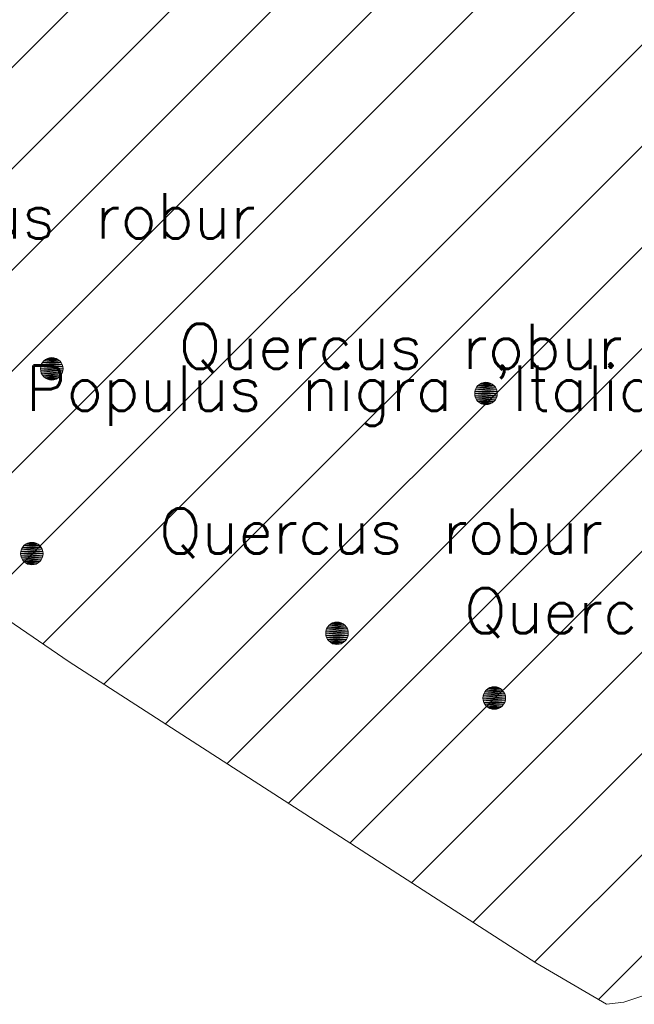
# Model space of a CAD drawing. Header units: metres. Extents: x 102852 to 106916, y 385458 to 392749.
# Tile 12 of 25: x 104626 to 104640, y 386031 to 386053. Entities that reach past the tile are written whole.
import ezdxf
from ezdxf.enums import TextEntityAlignment as Align

# ---------------------------------------------------------------- set-up
doc = ezdxf.new("R2010")
doc.units = ezdxf.units.M
for name, color, linetype, lineweight in [('0-BEPLANTING', 14, 'Continuous', 30), ('B-WE-GR-STRUIK-G', 90, 'Continuous', 13), ('Bomen', 84, 'Continuous', 0), ('Boomsoort', 10, 'Continuous', 0)]:
    doc.layers.add(name, color=color, linetype=linetype, lineweight=lineweight)
doc.styles.add('Style-txt', font='txt.shx')

# ---------------------------------------------------------------- blocks, each defined once
blk = doc.blocks.new('MPOLYGON_517')
at = {"layer": 'Bomen', "flags": 128}
for points in [[(104636.429, 386037.556), (104636.424, 386037.507), (104636.924, 386037.507)], [(104636.443, 386037.603), (104636.429, 386037.556), (104636.92, 386037.556)], [(104636.429, 386037.556), (104636.92, 386037.556), (104636.924, 386037.507)], [(104636.467, 386037.646), (104636.443, 386037.603), (104636.905, 386037.603)], [(104636.443, 386037.603), (104636.905, 386037.603), (104636.92, 386037.556)], [(104636.498, 386037.684), (104636.467, 386037.646), (104636.882, 386037.646)], [(104636.467, 386037.646), (104636.882, 386037.646), (104636.905, 386037.603)], [(104636.536, 386037.715), (104636.498, 386037.684), (104636.851, 386037.684)], [(104636.498, 386037.684), (104636.851, 386037.684), (104636.882, 386037.646)], [(104636.579, 386037.738), (104636.536, 386037.715), (104636.813, 386037.715)], [(104636.536, 386037.715), (104636.813, 386037.715), (104636.851, 386037.684)], [(104636.626, 386037.752), (104636.579, 386037.738), (104636.77, 386037.738)], [(104636.579, 386037.738), (104636.77, 386037.738), (104636.813, 386037.715)], [(104636.674, 386037.757), (104636.626, 386037.752), (104636.723, 386037.752)], [(104636.626, 386037.752), (104636.723, 386037.752), (104636.77, 386037.738)], [(104636.424, 386037.507), (104636.429, 386037.458), (104636.92, 386037.458)], [(104636.424, 386037.507), (104636.924, 386037.507), (104636.92, 386037.458)], [(104636.429, 386037.458), (104636.443, 386037.411), (104636.905, 386037.411)], [(104636.429, 386037.458), (104636.92, 386037.458), (104636.905, 386037.411)], [(104636.443, 386037.411), (104636.467, 386037.368), (104636.882, 386037.368)], [(104636.443, 386037.411), (104636.905, 386037.411), (104636.882, 386037.368)], [(104636.467, 386037.368), (104636.498, 386037.33), (104636.851, 386037.33)], [(104636.467, 386037.368), (104636.882, 386037.368), (104636.851, 386037.33)], [(104636.498, 386037.33), (104636.536, 386037.299), (104636.813, 386037.299)], [(104636.498, 386037.33), (104636.851, 386037.33), (104636.813, 386037.299)], [(104636.536, 386037.299), (104636.579, 386037.276), (104636.77, 386037.276)], [(104636.536, 386037.299), (104636.813, 386037.299), (104636.77, 386037.276)], [(104636.579, 386037.276), (104636.626, 386037.262), (104636.723, 386037.262)], [(104636.579, 386037.276), (104636.77, 386037.276), (104636.723, 386037.262)], [(104636.626, 386037.262), (104636.723, 386037.262), (104636.674, 386037.257)]]:
    blk.add_lwpolyline(points, close=True, dxfattribs=at)
at = {"layer": 'Bomen', "color": 74, "true_color": 0x55aa00, "flags": 128}
for points in [[(104636.424, 386037.507), (104636.429, 386037.556)], [(104636.429, 386037.556), (104636.443, 386037.603)], [(104636.443, 386037.603), (104636.467, 386037.646)], [(104636.467, 386037.646), (104636.498, 386037.684)], [(104636.498, 386037.684), (104636.536, 386037.715)], [(104636.536, 386037.715), (104636.579, 386037.738)], [(104636.579, 386037.738), (104636.626, 386037.752)], [(104636.626, 386037.752), (104636.674, 386037.757)], [(104636.674, 386037.757), (104636.723, 386037.752)], [(104636.723, 386037.752), (104636.77, 386037.738)], [(104636.77, 386037.738), (104636.813, 386037.715)], [(104636.813, 386037.715), (104636.851, 386037.684)], [(104636.851, 386037.684), (104636.882, 386037.646)], [(104636.882, 386037.646), (104636.905, 386037.603)], [(104636.905, 386037.603), (104636.92, 386037.556)], [(104636.92, 386037.556), (104636.924, 386037.507)], [(104636.429, 386037.458), (104636.424, 386037.507)], [(104636.443, 386037.411), (104636.429, 386037.458)], [(104636.467, 386037.368), (104636.443, 386037.411)], [(104636.498, 386037.33), (104636.467, 386037.368)], [(104636.536, 386037.299), (104636.498, 386037.33)], [(104636.851, 386037.33), (104636.813, 386037.299)], [(104636.882, 386037.368), (104636.851, 386037.33)], [(104636.905, 386037.411), (104636.882, 386037.368)], [(104636.92, 386037.458), (104636.905, 386037.411)], [(104636.924, 386037.507), (104636.92, 386037.458)], [(104636.579, 386037.276), (104636.536, 386037.299)], [(104636.626, 386037.262), (104636.579, 386037.276)], [(104636.674, 386037.257), (104636.626, 386037.262)], [(104636.723, 386037.262), (104636.674, 386037.257)], [(104636.77, 386037.276), (104636.723, 386037.262)], [(104636.813, 386037.299), (104636.77, 386037.276)]]:
    blk.add_lwpolyline(points, dxfattribs=at)
at = {"layer": 'Bomen'}
for points in [[(104636.429, 386037.556), (104636.424, 386037.507), (104636.924, 386037.507)], [(104636.443, 386037.603), (104636.429, 386037.556), (104636.92, 386037.556)], [(104636.429, 386037.556), (104636.92, 386037.556), (104636.924, 386037.507)], [(104636.467, 386037.646), (104636.443, 386037.603), (104636.905, 386037.603)], [(104636.443, 386037.603), (104636.905, 386037.603), (104636.92, 386037.556)], [(104636.498, 386037.684), (104636.467, 386037.646), (104636.882, 386037.646)], [(104636.467, 386037.646), (104636.882, 386037.646), (104636.905, 386037.603)], [(104636.536, 386037.715), (104636.498, 386037.684), (104636.851, 386037.684)], [(104636.498, 386037.684), (104636.851, 386037.684), (104636.882, 386037.646)], [(104636.579, 386037.738), (104636.536, 386037.715), (104636.813, 386037.715)], [(104636.536, 386037.715), (104636.813, 386037.715), (104636.851, 386037.684)], [(104636.626, 386037.752), (104636.579, 386037.738), (104636.77, 386037.738)], [(104636.579, 386037.738), (104636.77, 386037.738), (104636.813, 386037.715)], [(104636.674, 386037.757), (104636.626, 386037.752), (104636.723, 386037.752)], [(104636.626, 386037.752), (104636.723, 386037.752), (104636.77, 386037.738)]]:
    blk.add_solid(points, dxfattribs=at)
at = {"layer": 'Bomen', "extrusion": (0, 0, -1)}
for points in [[(-104636.424, 386037.507), (-104636.429, 386037.458), (-104636.92, 386037.458)], [(-104636.424, 386037.507), (-104636.924, 386037.507), (-104636.92, 386037.458)], [(-104636.429, 386037.458), (-104636.443, 386037.411), (-104636.905, 386037.411)], [(-104636.429, 386037.458), (-104636.92, 386037.458), (-104636.905, 386037.411)], [(-104636.443, 386037.411), (-104636.467, 386037.368), (-104636.882, 386037.368)], [(-104636.443, 386037.411), (-104636.905, 386037.411), (-104636.882, 386037.368)], [(-104636.467, 386037.368), (-104636.498, 386037.33), (-104636.851, 386037.33)], [(-104636.467, 386037.368), (-104636.882, 386037.368), (-104636.851, 386037.33)], [(-104636.498, 386037.33), (-104636.536, 386037.299), (-104636.813, 386037.299)], [(-104636.498, 386037.33), (-104636.851, 386037.33), (-104636.813, 386037.299)], [(-104636.536, 386037.299), (-104636.579, 386037.276), (-104636.77, 386037.276)], [(-104636.536, 386037.299), (-104636.813, 386037.299), (-104636.77, 386037.276)], [(-104636.579, 386037.276), (-104636.626, 386037.262), (-104636.723, 386037.262)], [(-104636.579, 386037.276), (-104636.77, 386037.276), (-104636.723, 386037.262)], [(-104636.626, 386037.262), (-104636.723, 386037.262), (-104636.674, 386037.257)]]:
    blk.add_solid(points, dxfattribs=at)
blk = doc.blocks.new('MPOLYGON_577')
at = {"layer": 'Bomen', "flags": 128}
for points in [[(104626.212, 386040.849), (104626.189, 386040.806), (104626.651, 386040.806)], [(104626.243, 386040.887), (104626.212, 386040.849), (104626.628, 386040.849)], [(104626.212, 386040.849), (104626.628, 386040.849), (104626.651, 386040.806)], [(104626.281, 386040.918), (104626.243, 386040.887), (104626.597, 386040.887)], [(104626.243, 386040.887), (104626.597, 386040.887), (104626.628, 386040.849)], [(104626.324, 386040.941), (104626.281, 386040.918), (104626.559, 386040.918)], [(104626.281, 386040.918), (104626.559, 386040.918), (104626.597, 386040.887)], [(104626.371, 386040.955), (104626.324, 386040.941), (104626.516, 386040.941)], [(104626.324, 386040.941), (104626.516, 386040.941), (104626.559, 386040.918)], [(104626.42, 386040.96), (104626.371, 386040.955), (104626.469, 386040.955)], [(104626.371, 386040.955), (104626.469, 386040.955), (104626.516, 386040.941)], [(104626.175, 386040.759), (104626.17, 386040.71), (104626.67, 386040.71)], [(104626.17, 386040.71), (104626.175, 386040.661), (104626.665, 386040.661)], [(104626.17, 386040.71), (104626.67, 386040.71), (104626.665, 386040.661)], [(104626.189, 386040.806), (104626.175, 386040.759), (104626.665, 386040.759)], [(104626.175, 386040.759), (104626.665, 386040.759), (104626.67, 386040.71)], [(104626.175, 386040.661), (104626.189, 386040.614), (104626.651, 386040.614)], [(104626.175, 386040.661), (104626.665, 386040.661), (104626.651, 386040.614)], [(104626.189, 386040.806), (104626.651, 386040.806), (104626.665, 386040.759)], [(104626.189, 386040.614), (104626.212, 386040.571), (104626.628, 386040.571)], [(104626.189, 386040.614), (104626.651, 386040.614), (104626.628, 386040.571)], [(104626.212, 386040.571), (104626.243, 386040.533), (104626.597, 386040.533)], [(104626.212, 386040.571), (104626.628, 386040.571), (104626.597, 386040.533)], [(104626.243, 386040.533), (104626.281, 386040.502), (104626.559, 386040.502)], [(104626.243, 386040.533), (104626.597, 386040.533), (104626.559, 386040.502)], [(104626.281, 386040.502), (104626.324, 386040.479), (104626.516, 386040.479)], [(104626.281, 386040.502), (104626.559, 386040.502), (104626.516, 386040.479)], [(104626.324, 386040.479), (104626.371, 386040.465), (104626.469, 386040.465)], [(104626.324, 386040.479), (104626.516, 386040.479), (104626.469, 386040.465)], [(104626.371, 386040.465), (104626.469, 386040.465), (104626.42, 386040.46)]]:
    blk.add_lwpolyline(points, close=True, dxfattribs=at)
at = {"layer": 'Bomen', "color": 74, "true_color": 0x55aa00, "flags": 128}
for points in [[(104626.189, 386040.806), (104626.212, 386040.849)], [(104626.212, 386040.849), (104626.243, 386040.887)], [(104626.243, 386040.887), (104626.281, 386040.918)], [(104626.281, 386040.918), (104626.324, 386040.941)], [(104626.324, 386040.941), (104626.371, 386040.955)], [(104626.371, 386040.955), (104626.42, 386040.96)], [(104626.42, 386040.96), (104626.469, 386040.955)], [(104626.469, 386040.955), (104626.516, 386040.941)], [(104626.516, 386040.941), (104626.559, 386040.918)], [(104626.559, 386040.918), (104626.597, 386040.887)], [(104626.597, 386040.887), (104626.628, 386040.849)], [(104626.628, 386040.849), (104626.651, 386040.806)], [(104626.17, 386040.71), (104626.175, 386040.759)], [(104626.175, 386040.661), (104626.17, 386040.71)], [(104626.175, 386040.759), (104626.189, 386040.806)], [(104626.189, 386040.614), (104626.175, 386040.661)], [(104626.212, 386040.571), (104626.189, 386040.614)], [(104626.651, 386040.614), (104626.628, 386040.571)], [(104626.651, 386040.806), (104626.665, 386040.759)], [(104626.665, 386040.661), (104626.651, 386040.614)], [(104626.665, 386040.759), (104626.67, 386040.71)], [(104626.67, 386040.71), (104626.665, 386040.661)], [(104626.243, 386040.533), (104626.212, 386040.571)], [(104626.281, 386040.502), (104626.243, 386040.533)], [(104626.324, 386040.479), (104626.281, 386040.502)], [(104626.371, 386040.465), (104626.324, 386040.479)], [(104626.42, 386040.46), (104626.371, 386040.465)], [(104626.469, 386040.465), (104626.42, 386040.46)], [(104626.516, 386040.479), (104626.469, 386040.465)], [(104626.559, 386040.502), (104626.516, 386040.479)], [(104626.597, 386040.533), (104626.559, 386040.502)], [(104626.628, 386040.571), (104626.597, 386040.533)]]:
    blk.add_lwpolyline(points, dxfattribs=at)
at = {"layer": 'Bomen'}
for points in [[(104626.212, 386040.849), (104626.189, 386040.806), (104626.651, 386040.806)], [(104626.243, 386040.887), (104626.212, 386040.849), (104626.628, 386040.849)], [(104626.212, 386040.849), (104626.628, 386040.849), (104626.651, 386040.806)], [(104626.281, 386040.918), (104626.243, 386040.887), (104626.597, 386040.887)], [(104626.243, 386040.887), (104626.597, 386040.887), (104626.628, 386040.849)], [(104626.324, 386040.941), (104626.281, 386040.918), (104626.559, 386040.918)], [(104626.281, 386040.918), (104626.559, 386040.918), (104626.597, 386040.887)], [(104626.371, 386040.955), (104626.324, 386040.941), (104626.516, 386040.941)], [(104626.324, 386040.941), (104626.516, 386040.941), (104626.559, 386040.918)], [(104626.42, 386040.96), (104626.371, 386040.955), (104626.469, 386040.955)], [(104626.371, 386040.955), (104626.469, 386040.955), (104626.516, 386040.941)], [(104626.175, 386040.759), (104626.17, 386040.71), (104626.67, 386040.71)], [(104626.189, 386040.806), (104626.175, 386040.759), (104626.665, 386040.759)], [(104626.175, 386040.759), (104626.665, 386040.759), (104626.67, 386040.71)], [(104626.189, 386040.806), (104626.651, 386040.806), (104626.665, 386040.759)]]:
    blk.add_solid(points, dxfattribs=at)
at = {"layer": 'Bomen', "extrusion": (0, 0, -1)}
for points in [[(-104626.17, 386040.71), (-104626.175, 386040.661), (-104626.665, 386040.661)], [(-104626.17, 386040.71), (-104626.67, 386040.71), (-104626.665, 386040.661)], [(-104626.175, 386040.661), (-104626.189, 386040.614), (-104626.651, 386040.614)], [(-104626.175, 386040.661), (-104626.665, 386040.661), (-104626.651, 386040.614)], [(-104626.189, 386040.614), (-104626.212, 386040.571), (-104626.628, 386040.571)], [(-104626.189, 386040.614), (-104626.651, 386040.614), (-104626.628, 386040.571)], [(-104626.212, 386040.571), (-104626.243, 386040.533), (-104626.597, 386040.533)], [(-104626.212, 386040.571), (-104626.628, 386040.571), (-104626.597, 386040.533)], [(-104626.243, 386040.533), (-104626.281, 386040.502), (-104626.559, 386040.502)], [(-104626.243, 386040.533), (-104626.597, 386040.533), (-104626.559, 386040.502)], [(-104626.281, 386040.502), (-104626.324, 386040.479), (-104626.516, 386040.479)], [(-104626.281, 386040.502), (-104626.559, 386040.502), (-104626.516, 386040.479)], [(-104626.324, 386040.479), (-104626.371, 386040.465), (-104626.469, 386040.465)], [(-104626.324, 386040.479), (-104626.516, 386040.479), (-104626.469, 386040.465)], [(-104626.371, 386040.465), (-104626.469, 386040.465), (-104626.42, 386040.46)]]:
    blk.add_solid(points, dxfattribs=at)
blk = doc.blocks.new('MPOLYGON_578')
at = {"layer": 'Bomen', "flags": 128}
for points in [[(104626.683, 386044.987), (104626.652, 386044.949), (104627.068, 386044.949)], [(104626.721, 386045.018), (104626.683, 386044.987), (104627.037, 386044.987)], [(104626.683, 386044.987), (104627.037, 386044.987), (104627.068, 386044.949)], [(104626.764, 386045.041), (104626.721, 386045.018), (104626.999, 386045.018)], [(104626.721, 386045.018), (104626.999, 386045.018), (104627.037, 386044.987)], [(104626.811, 386045.055), (104626.764, 386045.041), (104626.956, 386045.041)], [(104626.764, 386045.041), (104626.956, 386045.041), (104626.999, 386045.018)], [(104626.86, 386045.06), (104626.811, 386045.055), (104626.909, 386045.055)], [(104626.811, 386045.055), (104626.909, 386045.055), (104626.956, 386045.041)], [(104626.615, 386044.859), (104626.61, 386044.81), (104627.11, 386044.81)], [(104626.61, 386044.81), (104626.615, 386044.761), (104627.105, 386044.761)], [(104626.61, 386044.81), (104627.11, 386044.81), (104627.105, 386044.761)], [(104626.629, 386044.906), (104626.615, 386044.859), (104627.105, 386044.859)], [(104626.615, 386044.859), (104627.105, 386044.859), (104627.11, 386044.81)], [(104626.615, 386044.761), (104626.629, 386044.714), (104627.091, 386044.714)], [(104626.615, 386044.761), (104627.105, 386044.761), (104627.091, 386044.714)], [(104626.652, 386044.949), (104626.629, 386044.906), (104627.091, 386044.906)], [(104626.629, 386044.906), (104627.091, 386044.906), (104627.105, 386044.859)], [(104626.652, 386044.949), (104627.068, 386044.949), (104627.091, 386044.906)], [(104626.629, 386044.714), (104626.652, 386044.671), (104627.068, 386044.671)], [(104626.629, 386044.714), (104627.091, 386044.714), (104627.068, 386044.671)], [(104626.652, 386044.671), (104626.683, 386044.633), (104627.037, 386044.633)], [(104626.652, 386044.671), (104627.068, 386044.671), (104627.037, 386044.633)], [(104626.683, 386044.633), (104626.721, 386044.602), (104626.999, 386044.602)], [(104626.683, 386044.633), (104627.037, 386044.633), (104626.999, 386044.602)], [(104626.721, 386044.602), (104626.764, 386044.579), (104626.956, 386044.579)], [(104626.721, 386044.602), (104626.999, 386044.602), (104626.956, 386044.579)], [(104626.764, 386044.579), (104626.811, 386044.565), (104626.909, 386044.565)], [(104626.764, 386044.579), (104626.956, 386044.579), (104626.909, 386044.565)], [(104626.811, 386044.565), (104626.909, 386044.565), (104626.86, 386044.56)]]:
    blk.add_lwpolyline(points, close=True, dxfattribs=at)
at = {"layer": 'Bomen', "color": 74, "true_color": 0x55aa00, "flags": 128}
for points in [[(104626.652, 386044.949), (104626.683, 386044.987)], [(104626.683, 386044.987), (104626.721, 386045.018)], [(104626.721, 386045.018), (104626.764, 386045.041)], [(104626.764, 386045.041), (104626.811, 386045.055)], [(104626.811, 386045.055), (104626.86, 386045.06)], [(104626.86, 386045.06), (104626.909, 386045.055)], [(104626.909, 386045.055), (104626.956, 386045.041)], [(104626.956, 386045.041), (104626.999, 386045.018)], [(104626.999, 386045.018), (104627.037, 386044.987)], [(104627.037, 386044.987), (104627.068, 386044.949)], [(104626.61, 386044.81), (104626.615, 386044.859)], [(104626.615, 386044.761), (104626.61, 386044.81)], [(104626.615, 386044.859), (104626.629, 386044.906)], [(104626.629, 386044.714), (104626.615, 386044.761)], [(104626.629, 386044.906), (104626.652, 386044.949)], [(104627.068, 386044.949), (104627.091, 386044.906)], [(104627.091, 386044.906), (104627.105, 386044.859)], [(104627.105, 386044.761), (104627.091, 386044.714)], [(104627.105, 386044.859), (104627.11, 386044.81)], [(104627.11, 386044.81), (104627.105, 386044.761)], [(104626.652, 386044.671), (104626.629, 386044.714)], [(104626.683, 386044.633), (104626.652, 386044.671)], [(104626.721, 386044.602), (104626.683, 386044.633)], [(104626.764, 386044.579), (104626.721, 386044.602)], [(104626.811, 386044.565), (104626.764, 386044.579)], [(104626.86, 386044.56), (104626.811, 386044.565)], [(104626.909, 386044.565), (104626.86, 386044.56)], [(104626.956, 386044.579), (104626.909, 386044.565)], [(104626.999, 386044.602), (104626.956, 386044.579)], [(104627.037, 386044.633), (104626.999, 386044.602)], [(104627.068, 386044.671), (104627.037, 386044.633)], [(104627.091, 386044.714), (104627.068, 386044.671)]]:
    blk.add_lwpolyline(points, dxfattribs=at)
at = {"layer": 'Bomen'}
for points in [[(104626.683, 386044.987), (104626.652, 386044.949), (104627.068, 386044.949)], [(104626.721, 386045.018), (104626.683, 386044.987), (104627.037, 386044.987)], [(104626.683, 386044.987), (104627.037, 386044.987), (104627.068, 386044.949)], [(104626.764, 386045.041), (104626.721, 386045.018), (104626.999, 386045.018)], [(104626.721, 386045.018), (104626.999, 386045.018), (104627.037, 386044.987)], [(104626.811, 386045.055), (104626.764, 386045.041), (104626.956, 386045.041)], [(104626.764, 386045.041), (104626.956, 386045.041), (104626.999, 386045.018)], [(104626.86, 386045.06), (104626.811, 386045.055), (104626.909, 386045.055)], [(104626.811, 386045.055), (104626.909, 386045.055), (104626.956, 386045.041)], [(104626.615, 386044.859), (104626.61, 386044.81), (104627.11, 386044.81)], [(104626.629, 386044.906), (104626.615, 386044.859), (104627.105, 386044.859)], [(104626.615, 386044.859), (104627.105, 386044.859), (104627.11, 386044.81)], [(104626.652, 386044.949), (104626.629, 386044.906), (104627.091, 386044.906)], [(104626.629, 386044.906), (104627.091, 386044.906), (104627.105, 386044.859)], [(104626.652, 386044.949), (104627.068, 386044.949), (104627.091, 386044.906)]]:
    blk.add_solid(points, dxfattribs=at)
at = {"layer": 'Bomen', "extrusion": (0, 0, -1)}
for points in [[(-104626.61, 386044.81), (-104626.615, 386044.761), (-104627.105, 386044.761)], [(-104626.61, 386044.81), (-104627.11, 386044.81), (-104627.105, 386044.761)], [(-104626.615, 386044.761), (-104626.629, 386044.714), (-104627.091, 386044.714)], [(-104626.615, 386044.761), (-104627.105, 386044.761), (-104627.091, 386044.714)], [(-104626.629, 386044.714), (-104626.652, 386044.671), (-104627.068, 386044.671)], [(-104626.629, 386044.714), (-104627.091, 386044.714), (-104627.068, 386044.671)], [(-104626.652, 386044.671), (-104626.683, 386044.633), (-104627.037, 386044.633)], [(-104626.652, 386044.671), (-104627.068, 386044.671), (-104627.037, 386044.633)], [(-104626.683, 386044.633), (-104626.721, 386044.602), (-104626.999, 386044.602)], [(-104626.683, 386044.633), (-104627.037, 386044.633), (-104626.999, 386044.602)], [(-104626.721, 386044.602), (-104626.764, 386044.579), (-104626.956, 386044.579)], [(-104626.721, 386044.602), (-104626.999, 386044.602), (-104626.956, 386044.579)], [(-104626.764, 386044.579), (-104626.811, 386044.565), (-104626.909, 386044.565)], [(-104626.764, 386044.579), (-104626.956, 386044.579), (-104626.909, 386044.565)], [(-104626.811, 386044.565), (-104626.909, 386044.565), (-104626.86, 386044.56)]]:
    blk.add_solid(points, dxfattribs=at)
blk = doc.blocks.new('MPOLYGON_580')
at = {"layer": 'Bomen', "flags": 128}
for points in [[(104636.259, 386044.356), (104636.245, 386044.309), (104636.735, 386044.309)], [(104636.282, 386044.399), (104636.259, 386044.356), (104636.721, 386044.356)], [(104636.259, 386044.356), (104636.721, 386044.356), (104636.735, 386044.309)], [(104636.313, 386044.437), (104636.282, 386044.399), (104636.698, 386044.399)], [(104636.282, 386044.399), (104636.698, 386044.399), (104636.721, 386044.356)], [(104636.351, 386044.468), (104636.313, 386044.437), (104636.667, 386044.437)], [(104636.313, 386044.437), (104636.667, 386044.437), (104636.698, 386044.399)], [(104636.394, 386044.491), (104636.351, 386044.468), (104636.629, 386044.468)], [(104636.351, 386044.468), (104636.629, 386044.468), (104636.667, 386044.437)], [(104636.441, 386044.505), (104636.394, 386044.491), (104636.586, 386044.491)], [(104636.394, 386044.491), (104636.586, 386044.491), (104636.629, 386044.468)], [(104636.49, 386044.51), (104636.441, 386044.505), (104636.539, 386044.505)], [(104636.441, 386044.505), (104636.539, 386044.505), (104636.586, 386044.491)], [(104636.245, 386044.309), (104636.24, 386044.26), (104636.74, 386044.26)], [(104636.24, 386044.26), (104636.245, 386044.211), (104636.735, 386044.211)], [(104636.24, 386044.26), (104636.74, 386044.26), (104636.735, 386044.211)], [(104636.245, 386044.309), (104636.735, 386044.309), (104636.74, 386044.26)], [(104636.245, 386044.211), (104636.259, 386044.164), (104636.721, 386044.164)], [(104636.245, 386044.211), (104636.735, 386044.211), (104636.721, 386044.164)], [(104636.259, 386044.164), (104636.282, 386044.121), (104636.698, 386044.121)], [(104636.259, 386044.164), (104636.721, 386044.164), (104636.698, 386044.121)], [(104636.282, 386044.121), (104636.313, 386044.083), (104636.667, 386044.083)], [(104636.282, 386044.121), (104636.698, 386044.121), (104636.667, 386044.083)], [(104636.313, 386044.083), (104636.351, 386044.052), (104636.629, 386044.052)], [(104636.313, 386044.083), (104636.667, 386044.083), (104636.629, 386044.052)], [(104636.351, 386044.052), (104636.394, 386044.029), (104636.586, 386044.029)], [(104636.351, 386044.052), (104636.629, 386044.052), (104636.586, 386044.029)], [(104636.394, 386044.029), (104636.441, 386044.015), (104636.539, 386044.015)], [(104636.394, 386044.029), (104636.586, 386044.029), (104636.539, 386044.015)], [(104636.441, 386044.015), (104636.539, 386044.015), (104636.49, 386044.01)]]:
    blk.add_lwpolyline(points, close=True, dxfattribs=at)
at = {"layer": 'Bomen', "color": 74, "true_color": 0x55aa00, "flags": 128}
for points in [[(104636.245, 386044.309), (104636.259, 386044.356)], [(104636.259, 386044.356), (104636.282, 386044.399)], [(104636.282, 386044.399), (104636.313, 386044.437)], [(104636.313, 386044.437), (104636.351, 386044.468)], [(104636.351, 386044.468), (104636.394, 386044.491)], [(104636.394, 386044.491), (104636.441, 386044.505)], [(104636.441, 386044.505), (104636.49, 386044.51)], [(104636.49, 386044.51), (104636.539, 386044.505)], [(104636.539, 386044.505), (104636.586, 386044.491)], [(104636.586, 386044.491), (104636.629, 386044.468)], [(104636.629, 386044.468), (104636.667, 386044.437)], [(104636.667, 386044.437), (104636.698, 386044.399)], [(104636.698, 386044.399), (104636.721, 386044.356)], [(104636.721, 386044.356), (104636.735, 386044.309)], [(104636.24, 386044.26), (104636.245, 386044.309)], [(104636.245, 386044.211), (104636.24, 386044.26)], [(104636.259, 386044.164), (104636.245, 386044.211)], [(104636.282, 386044.121), (104636.259, 386044.164)], [(104636.313, 386044.083), (104636.282, 386044.121)], [(104636.698, 386044.121), (104636.667, 386044.083)], [(104636.721, 386044.164), (104636.698, 386044.121)], [(104636.735, 386044.211), (104636.721, 386044.164)], [(104636.735, 386044.309), (104636.74, 386044.26)], [(104636.74, 386044.26), (104636.735, 386044.211)], [(104636.351, 386044.052), (104636.313, 386044.083)], [(104636.394, 386044.029), (104636.351, 386044.052)], [(104636.441, 386044.015), (104636.394, 386044.029)], [(104636.49, 386044.01), (104636.441, 386044.015)], [(104636.539, 386044.015), (104636.49, 386044.01)], [(104636.586, 386044.029), (104636.539, 386044.015)], [(104636.629, 386044.052), (104636.586, 386044.029)], [(104636.667, 386044.083), (104636.629, 386044.052)]]:
    blk.add_lwpolyline(points, dxfattribs=at)
at = {"layer": 'Bomen'}
for points in [[(104636.259, 386044.356), (104636.245, 386044.309), (104636.735, 386044.309)], [(104636.282, 386044.399), (104636.259, 386044.356), (104636.721, 386044.356)], [(104636.259, 386044.356), (104636.721, 386044.356), (104636.735, 386044.309)], [(104636.313, 386044.437), (104636.282, 386044.399), (104636.698, 386044.399)], [(104636.282, 386044.399), (104636.698, 386044.399), (104636.721, 386044.356)], [(104636.351, 386044.468), (104636.313, 386044.437), (104636.667, 386044.437)], [(104636.313, 386044.437), (104636.667, 386044.437), (104636.698, 386044.399)], [(104636.394, 386044.491), (104636.351, 386044.468), (104636.629, 386044.468)], [(104636.351, 386044.468), (104636.629, 386044.468), (104636.667, 386044.437)], [(104636.441, 386044.505), (104636.394, 386044.491), (104636.586, 386044.491)], [(104636.394, 386044.491), (104636.586, 386044.491), (104636.629, 386044.468)], [(104636.49, 386044.51), (104636.441, 386044.505), (104636.539, 386044.505)], [(104636.441, 386044.505), (104636.539, 386044.505), (104636.586, 386044.491)], [(104636.245, 386044.309), (104636.24, 386044.26), (104636.74, 386044.26)], [(104636.245, 386044.309), (104636.735, 386044.309), (104636.74, 386044.26)]]:
    blk.add_solid(points, dxfattribs=at)
at = {"layer": 'Bomen', "extrusion": (0, 0, -1)}
for points in [[(-104636.24, 386044.26), (-104636.245, 386044.211), (-104636.735, 386044.211)], [(-104636.24, 386044.26), (-104636.74, 386044.26), (-104636.735, 386044.211)], [(-104636.245, 386044.211), (-104636.259, 386044.164), (-104636.721, 386044.164)], [(-104636.245, 386044.211), (-104636.735, 386044.211), (-104636.721, 386044.164)], [(-104636.259, 386044.164), (-104636.282, 386044.121), (-104636.698, 386044.121)], [(-104636.259, 386044.164), (-104636.721, 386044.164), (-104636.698, 386044.121)], [(-104636.282, 386044.121), (-104636.313, 386044.083), (-104636.667, 386044.083)], [(-104636.282, 386044.121), (-104636.698, 386044.121), (-104636.667, 386044.083)], [(-104636.313, 386044.083), (-104636.351, 386044.052), (-104636.629, 386044.052)], [(-104636.313, 386044.083), (-104636.667, 386044.083), (-104636.629, 386044.052)], [(-104636.351, 386044.052), (-104636.394, 386044.029), (-104636.586, 386044.029)], [(-104636.351, 386044.052), (-104636.629, 386044.052), (-104636.586, 386044.029)], [(-104636.394, 386044.029), (-104636.441, 386044.015), (-104636.539, 386044.015)], [(-104636.394, 386044.029), (-104636.586, 386044.029), (-104636.539, 386044.015)], [(-104636.441, 386044.015), (-104636.539, 386044.015), (-104636.49, 386044.01)]]:
    blk.add_solid(points, dxfattribs=at)
blk = doc.blocks.new('MPOLYGON_581')
at = {"layer": 'Bomen', "flags": 128}
for points in [[(104632.978, 386039.082), (104632.955, 386039.039), (104633.417, 386039.039)], [(104633.009, 386039.12), (104632.978, 386039.082), (104633.394, 386039.082)], [(104632.978, 386039.082), (104633.394, 386039.082), (104633.417, 386039.039)], [(104633.047, 386039.151), (104633.009, 386039.12), (104633.362, 386039.12)], [(104633.009, 386039.12), (104633.362, 386039.12), (104633.394, 386039.082)], [(104633.09, 386039.174), (104633.047, 386039.151), (104633.325, 386039.151)], [(104633.047, 386039.151), (104633.325, 386039.151), (104633.362, 386039.12)], [(104633.137, 386039.189), (104633.09, 386039.174), (104633.281, 386039.174)], [(104633.09, 386039.174), (104633.281, 386039.174), (104633.325, 386039.151)], [(104633.186, 386039.193), (104633.137, 386039.189), (104633.234, 386039.189)], [(104633.137, 386039.189), (104633.234, 386039.189), (104633.281, 386039.174)], [(104632.941, 386038.992), (104632.936, 386038.943), (104633.436, 386038.943)], [(104632.936, 386038.943), (104632.941, 386038.895), (104633.431, 386038.895)], [(104632.936, 386038.943), (104633.436, 386038.943), (104633.431, 386038.895)], [(104632.955, 386039.039), (104632.941, 386038.992), (104633.431, 386038.992)], [(104632.941, 386038.992), (104633.431, 386038.992), (104633.436, 386038.943)], [(104632.941, 386038.895), (104632.955, 386038.848), (104633.417, 386038.848)], [(104632.941, 386038.895), (104633.431, 386038.895), (104633.417, 386038.848)], [(104632.955, 386039.039), (104633.417, 386039.039), (104633.431, 386038.992)], [(104632.955, 386038.848), (104632.978, 386038.805), (104633.394, 386038.805)], [(104632.955, 386038.848), (104633.417, 386038.848), (104633.394, 386038.805)], [(104632.978, 386038.805), (104633.009, 386038.767), (104633.362, 386038.767)], [(104632.978, 386038.805), (104633.394, 386038.805), (104633.362, 386038.767)], [(104633.009, 386038.767), (104633.047, 386038.736), (104633.325, 386038.736)], [(104633.009, 386038.767), (104633.362, 386038.767), (104633.325, 386038.736)], [(104633.047, 386038.736), (104633.09, 386038.712), (104633.281, 386038.712)], [(104633.047, 386038.736), (104633.325, 386038.736), (104633.281, 386038.712)], [(104633.09, 386038.712), (104633.137, 386038.698), (104633.234, 386038.698)], [(104633.09, 386038.712), (104633.281, 386038.712), (104633.234, 386038.698)], [(104633.137, 386038.698), (104633.234, 386038.698), (104633.186, 386038.693)]]:
    blk.add_lwpolyline(points, close=True, dxfattribs=at)
at = {"layer": 'Bomen', "color": 74, "true_color": 0x55aa00, "flags": 128}
for points in [[(104632.955, 386039.039), (104632.978, 386039.082)], [(104632.978, 386039.082), (104633.009, 386039.12)], [(104633.009, 386039.12), (104633.047, 386039.151)], [(104633.047, 386039.151), (104633.09, 386039.174)], [(104633.09, 386039.174), (104633.137, 386039.189)], [(104633.137, 386039.189), (104633.186, 386039.193)], [(104633.186, 386039.193), (104633.234, 386039.189)], [(104633.234, 386039.189), (104633.281, 386039.174)], [(104633.281, 386039.174), (104633.325, 386039.151)], [(104633.325, 386039.151), (104633.362, 386039.12)], [(104633.362, 386039.12), (104633.394, 386039.082)], [(104633.394, 386039.082), (104633.417, 386039.039)], [(104632.936, 386038.943), (104632.941, 386038.992)], [(104632.941, 386038.895), (104632.936, 386038.943)], [(104632.941, 386038.992), (104632.955, 386039.039)], [(104632.955, 386038.848), (104632.941, 386038.895)], [(104633.417, 386039.039), (104633.431, 386038.992)], [(104633.431, 386038.895), (104633.417, 386038.848)], [(104633.431, 386038.992), (104633.436, 386038.943)], [(104633.436, 386038.943), (104633.431, 386038.895)], [(104632.978, 386038.805), (104632.955, 386038.848)], [(104633.009, 386038.767), (104632.978, 386038.805)], [(104633.047, 386038.736), (104633.009, 386038.767)], [(104633.09, 386038.712), (104633.047, 386038.736)], [(104633.137, 386038.698), (104633.09, 386038.712)], [(104633.186, 386038.693), (104633.137, 386038.698)], [(104633.234, 386038.698), (104633.186, 386038.693)], [(104633.281, 386038.712), (104633.234, 386038.698)], [(104633.325, 386038.736), (104633.281, 386038.712)], [(104633.362, 386038.767), (104633.325, 386038.736)], [(104633.394, 386038.805), (104633.362, 386038.767)], [(104633.417, 386038.848), (104633.394, 386038.805)]]:
    blk.add_lwpolyline(points, dxfattribs=at)
at = {"layer": 'Bomen'}
for points in [[(104632.978, 386039.082), (104632.955, 386039.039), (104633.417, 386039.039)], [(104633.009, 386039.12), (104632.978, 386039.082), (104633.394, 386039.082)], [(104632.978, 386039.082), (104633.394, 386039.082), (104633.417, 386039.039)], [(104633.047, 386039.151), (104633.009, 386039.12), (104633.362, 386039.12)], [(104633.009, 386039.12), (104633.362, 386039.12), (104633.394, 386039.082)], [(104633.09, 386039.174), (104633.047, 386039.151), (104633.325, 386039.151)], [(104633.047, 386039.151), (104633.325, 386039.151), (104633.362, 386039.12)], [(104633.137, 386039.189), (104633.09, 386039.174), (104633.281, 386039.174)], [(104633.09, 386039.174), (104633.281, 386039.174), (104633.325, 386039.151)], [(104633.186, 386039.193), (104633.137, 386039.189), (104633.234, 386039.189)], [(104633.137, 386039.189), (104633.234, 386039.189), (104633.281, 386039.174)], [(104632.941, 386038.992), (104632.936, 386038.943), (104633.436, 386038.943)], [(104632.955, 386039.039), (104632.941, 386038.992), (104633.431, 386038.992)], [(104632.941, 386038.992), (104633.431, 386038.992), (104633.436, 386038.943)], [(104632.955, 386039.039), (104633.417, 386039.039), (104633.431, 386038.992)]]:
    blk.add_solid(points, dxfattribs=at)
at = {"layer": 'Bomen', "extrusion": (0, 0, -1)}
for points in [[(-104632.936, 386038.943), (-104632.941, 386038.895), (-104633.431, 386038.895)], [(-104632.936, 386038.943), (-104633.436, 386038.943), (-104633.431, 386038.895)], [(-104632.941, 386038.895), (-104632.955, 386038.848), (-104633.417, 386038.848)], [(-104632.941, 386038.895), (-104633.431, 386038.895), (-104633.417, 386038.848)], [(-104632.955, 386038.848), (-104632.978, 386038.805), (-104633.394, 386038.805)], [(-104632.955, 386038.848), (-104633.417, 386038.848), (-104633.394, 386038.805)], [(-104632.978, 386038.805), (-104633.009, 386038.767), (-104633.362, 386038.767)], [(-104632.978, 386038.805), (-104633.394, 386038.805), (-104633.362, 386038.767)], [(-104633.009, 386038.767), (-104633.047, 386038.736), (-104633.325, 386038.736)], [(-104633.009, 386038.767), (-104633.362, 386038.767), (-104633.325, 386038.736)], [(-104633.047, 386038.736), (-104633.09, 386038.712), (-104633.281, 386038.712)], [(-104633.047, 386038.736), (-104633.325, 386038.736), (-104633.281, 386038.712)], [(-104633.09, 386038.712), (-104633.137, 386038.698), (-104633.234, 386038.698)], [(-104633.09, 386038.712), (-104633.281, 386038.712), (-104633.234, 386038.698)], [(-104633.137, 386038.698), (-104633.234, 386038.698), (-104633.186, 386038.693)]]:
    blk.add_solid(points, dxfattribs=at)

msp = doc.modelspace()

# ---------------------------------------------------------------- hatches: boundary and pattern name
at = {"layer": '0-BEPLANTING', "ltscale": 0.2}
h = msp.add_hatch(dxfattribs=at)
h.set_pattern_fill('ANSI31', color=256, scale=0.1, pattern_type=2)
h.set_pattern_definition([(45, (0, 0), (-1.122532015, 1.122532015), [])])
h.paths.add_polyline_path([(104550.349, 386139.095), (104583.119, 386149.26), (104585.76, 386140.752), (104586.522, 386140.989), (104586.139, 386141.454), (104583.739, 386150.239), (104549.481, 386139.439), (104560.837, 386103.316), (104563.994, 386104.301), (104564.282, 386103.312), (104564.957, 386103.526), (104564.466, 386105.076), (104561.179, 386104.057)])
h.paths.add_polyline_path([(104576.288, 386103.976), (104574.56, 386103.36), (104579.662, 386086.796), (104570.946, 386084.049), (104565.374, 386102.118), (104564.568, 386101.87), (104570.261, 386082.546), (104580.479, 386085.953), (104586.493, 386067.819), (104605.933, 386073.652), (104607.807, 386072.816), (104619.446, 386076.427), (104618.714, 386078.786), (104587.125, 386069.04)])
h.paths.add_polyline_path([(104546.428, 386098.595), (104550.188, 386095.285), (104560.649, 386084.993), (104578.875, 386068.668), (104581.615, 386065.966), (104582.641, 386064.571), (104588.982, 386058.634), (104590.31, 386060.001), (104591.628, 386060.837), (104593.029, 386060.932), (104593.99, 386060.499), (104603.265, 386055.171), (104606.463, 386052.99), (104612.408, 386048.467), (104627.246, 386038.31), (104637.599, 386031.636), (104639.164, 386030.714), (104640.125, 386030.952), (104640.596, 386031.636), (104640.788, 386032.257), (104651.595, 386057.545), (104653.342, 386061.733), (104654.396, 386064.675), (104657.196, 386071.374), (104662.128, 386084.697), (104663.202, 386087.632), (104663.703, 386090.423), (104665.763, 386106.023), (104667.191, 386118.274), (104667.746, 386128.438), (104667.936, 386135.525), (104655.45, 386131.782), (104645.433, 386128.766), (104657.961, 386089.565), (104644.28, 386085.411), (104650.778, 386064.307), (104612.176, 386053.036), (104605.672, 386073.156), (104586.236, 386067.324), (104580.226, 386085.447), (104569.994, 386082.036), (104564.184, 386101.756), (104556.941, 386099.534), (104555.749, 386103.775), (104553.935, 386103.219), (104552.023, 386109.457), (104556.883, 386110.959), (104558.813, 386104.715), (104557.338, 386104.263), (104558.179, 386101.463), (104560.357, 386102.118), (104548.509, 386139.899), (104547.477, 386141.457), (104546.532, 386140.596), (104546.166, 386140.244), (104545.522, 386139.611), (104544.997, 386138.877), (104544.605, 386138.063), (104544.358, 386137.195), (104539.677, 386121.483), (104549.907, 386120.041), (104548.007, 386107.222), (104545.744, 386099.836)])
h.paths.add_polyline_path([(104572.22, 386145.491), (104582.317, 386148.623), (104581.428, 386151.489), (104571.331, 386148.357)], flags=9)

# ---------------------------------------------------------------- linework, layer by layer
at = {"layer": 'B-WE-GR-STRUIK-G', "flags": 128}
msp.add_lwpolyline([(104612.408, 386048.467), (104627.246, 386038.31), (104637.599, 386031.636), (104639.164, 386030.714), (104639.544, 386030.761), (104640.125, 386030.952), (104640.596, 386031.636), (104640.788, 386032.257), (104651.595, 386057.545), (104653.342, 386061.733), (104654.396, 386064.675), (104657.196, 386071.374), (104662.128, 386084.697), (104663.202, 386087.632), (104663.703, 386090.423), (104665.763, 386106.023), (104667.191, 386118.274), (104667.746, 386128.438), (104668.023, 386138.786)], dxfattribs=at)

# ---------------------------------------------------------------- block references
at = {"layer": 'Bomen', "rotation": 360}
for name in ['MPOLYGON_578', 'MPOLYGON_580', 'MPOLYGON_577', 'MPOLYGON_581', 'MPOLYGON_517']:
    msp.add_blockref(name, (0, 0, 0.134), dxfattribs=at)

# ---------------------------------------------------------------- texts
at = {"layer": 'Boomsoort', "color": 7, "style": 'Style-txt'}
for s, p in [('Quercus robur', (104631.383, 386047.702, 0.134)), ('Quercus robur', (104639.527, 386044.81, 0.134)), ("Populus nigra 'Italica'", (104641.44, 386043.88, 0.134)), ('Quercus robur', (104639.087, 386040.71, 0.134)), ('Quercus robur', (104645.852, 386038.943, 0.134))]:
    msp.add_text(s, height=1, dxfattribs=at).set_placement(p, align=Align.RIGHT)

doc.saveas('drawing.dxf')
